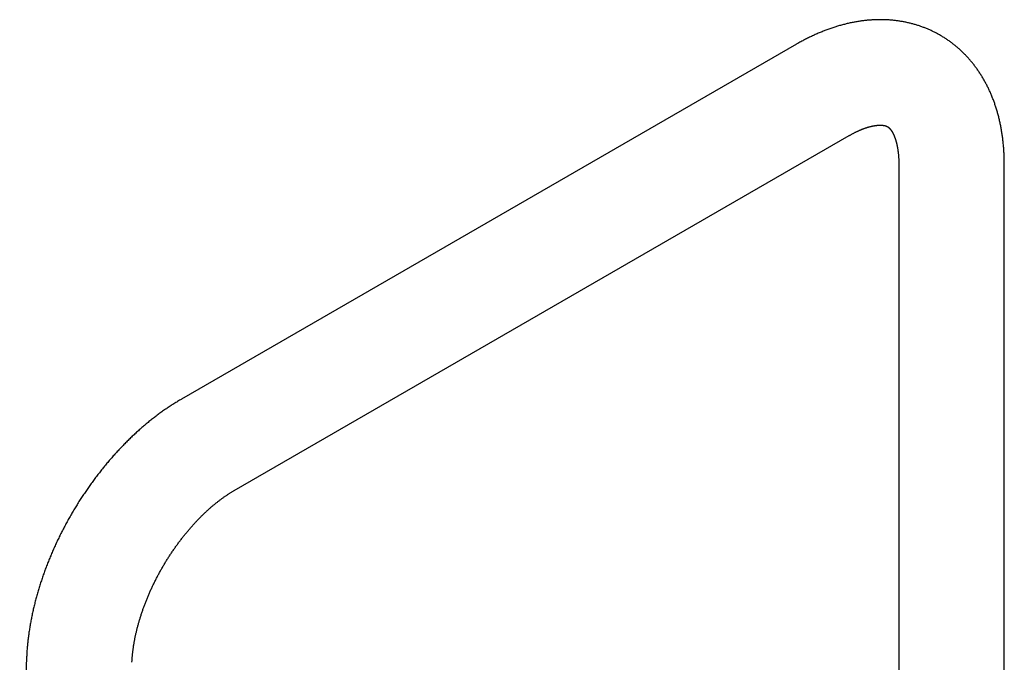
# Model space of a CAD drawing. Header units: millimetres. Extents: x 8 to 850, y 12 to 844.
# Tile 21 of 31: x 618 to 823, y 292 to 426. Entities that reach past the tile are written whole.
import ezdxf

# ---------------------------------------------------------------- set-up
doc = ezdxf.new("R2010")
doc.units = ezdxf.units.MM

msp = doc.modelspace()

# ---------------------------------------------------------------- linework, layer by layer
at = {"color": 7, "linetype": 'Continuous', "lineweight": 30}
for p, q in [((779.98, 420.65), (651.77, 346.64)), ((662.77, 327.58), (790.98, 401.6)), ((801.35, 395.61), (801.35, 264.18)), ((823.35, 264.18), (823.35, 395.61)), ((619.44, 292.7), (618.01, 260.24))]:
    msp.add_line(p, q, dxfattribs=at)
for points, knots in [([(823.35, 395.61), (823.35, 395.69), (823.35, 395.93), (823.34, 396.32), (823.33, 396.78), (823.32, 397.23), (823.3, 397.69), (823.28, 398.14), (823.25, 398.59), (823.22, 399.04), (823.18, 399.49), (823.14, 399.93), (823.09, 400.38), (823.04, 400.82), (822.98, 401.26), (822.92, 401.69), (822.86, 402.13), (822.79, 402.56), (822.72, 402.99), (822.64, 403.41), (822.55, 403.84), (822.47, 404.26), (822.37, 404.68), (822.28, 405.09), (822.17, 405.5), (822.07, 405.91), (821.96, 406.32), (821.84, 406.72), (821.72, 407.12), (821.6, 407.52), (821.47, 407.91), (821.34, 408.3), (821.2, 408.68), (821.06, 409.06), (820.91, 409.44), (820.76, 409.82), (820.61, 410.19), (820.45, 410.55), (820.28, 410.92), (820.12, 411.28), (819.95, 411.63), (819.77, 411.99), (819.59, 412.33), (819.41, 412.68), (819.22, 413.02), (819.03, 413.35), (818.84, 413.68), (818.64, 414.01), (818.44, 414.34), (818.23, 414.66), (818.02, 414.97), (817.81, 415.28), (817.59, 415.59), (817.37, 415.89), (817.14, 416.19), (816.92, 416.48), (816.68, 416.77), (816.45, 417.06), (816.21, 417.34), (815.97, 417.62), (815.72, 417.89), (815.48, 418.16), (815.22, 418.42), (814.97, 418.68), (814.71, 418.94), (814.45, 419.19), (814.18, 419.44), (813.92, 419.68), (813.65, 419.92), (813.37, 420.15), (813.09, 420.38), (812.81, 420.6), (812.53, 420.82), (812.25, 421.04), (811.96, 421.25), (811.67, 421.46), (811.37, 421.66), (811.07, 421.86), (810.77, 422.05), (810.47, 422.24), (810.17, 422.42), (809.86, 422.6), (809.55, 422.77), (809.23, 422.94), (808.92, 423.1), (808.6, 423.26), (808.28, 423.42), (807.96, 423.57), (807.63, 423.72), (807.3, 423.86), (806.97, 423.99), (806.64, 424.12), (806.31, 424.25), (805.97, 424.37), (805.63, 424.49), (805.29, 424.6), (804.94, 424.71), (804.6, 424.81), (804.25, 424.9), (803.9, 425), (803.55, 425.08), (803.2, 425.16), (802.84, 425.24), (802.48, 425.31), (802.12, 425.38), (801.76, 425.44), (801.4, 425.5), (801.03, 425.55), (800.67, 425.6), (800.3, 425.64), (799.93, 425.67), (799.55, 425.71), (799.18, 425.73), (798.8, 425.75), (798.43, 425.77), (798.05, 425.78), (797.67, 425.78), (797.29, 425.78), (796.9, 425.78), (796.52, 425.77), (796.13, 425.75), (795.74, 425.73), (795.36, 425.7), (794.97, 425.67), (794.57, 425.63), (794.18, 425.59), (793.79, 425.54), (793.39, 425.49), (793, 425.43), (792.6, 425.37), (792.2, 425.3), (791.8, 425.22), (791.4, 425.14), (791, 425.05), (790.6, 424.96), (790.2, 424.86), (789.8, 424.76), (789.39, 424.65), (788.99, 424.54), (788.58, 424.42), (788.18, 424.3), (787.77, 424.17), (787.37, 424.03), (786.96, 423.89), (786.56, 423.75), (786.15, 423.6), (785.75, 423.44), (785.34, 423.28), (784.94, 423.11), (784.53, 422.94), (784.12, 422.76), (783.72, 422.58), (783.32, 422.4), (782.91, 422.2), (782.51, 422.01), (782.11, 421.8), (781.7, 421.6), (781.3, 421.39), (780.9, 421.17), (780.5, 420.95), (780.19, 420.77), (780.02, 420.67), (779.98, 420.65)], [0, 0, 0, 0, 0.003748, 0.010564, 0.017381, 0.024196, 0.031008, 0.037816, 0.044621, 0.051422, 0.058217, 0.065007, 0.07179, 0.078566, 0.085334, 0.092093, 0.098843, 0.105583, 0.112313, 0.119031, 0.125736, 0.132429, 0.139108, 0.145773, 0.152422, 0.159056, 0.165674, 0.172275, 0.178859, 0.185424, 0.191972, 0.1985, 0.205009, 0.211498, 0.217968, 0.224417, 0.230846, 0.237254, 0.243641, 0.250007, 0.256353, 0.262677, 0.268981, 0.275263, 0.281525, 0.287766, 0.293987, 0.300188, 0.306369, 0.31253, 0.318672, 0.324795, 0.330899, 0.336985, 0.343054, 0.349105, 0.35514, 0.361158, 0.36716, 0.373148, 0.37912, 0.385079, 0.391024, 0.396956, 0.402876, 0.408784, 0.414681, 0.420567, 0.426444, 0.432311, 0.438169, 0.44402, 0.449864, 0.4557, 0.461531, 0.467356, 0.473177, 0.478994, 0.484807, 0.490618, 0.496426, 0.502234, 0.50804, 0.513847, 0.519653, 0.525461, 0.531271, 0.537083, 0.542898, 0.548717, 0.554541, 0.560369, 0.566203, 0.572044, 0.577892, 0.583747, 0.589611, 0.595483, 0.601366, 0.607258, 0.613161, 0.619076, 0.625003, 0.630943, 0.636896, 0.642862, 0.648843, 0.654839, 0.66085, 0.666878, 0.672921, 0.678982, 0.68506, 0.691156, 0.69727, 0.703402, 0.709554, 0.715724, 0.721915, 0.728125, 0.734355, 0.740605, 0.746876, 0.753167, 0.759479, 0.765811, 0.772164, 0.778537, 0.784931, 0.791346, 0.79778, 0.804234, 0.810708, 0.817201, 0.823713, 0.830244, 0.836792, 0.843359, 0.849943, 0.856543, 0.863159, 0.869791, 0.876437, 0.883098, 0.889772, 0.896459, 0.903159, 0.909869, 0.916591, 0.923322, 0.930063, 0.936812, 0.94357, 0.950334, 0.957105, 0.963882, 0.970665, 0.977452, 0.984243, 0.991037, 0.997834, 1, 1, 1, 1]), ([(790.98, 401.6), (791.01, 401.62), (791.13, 401.68), (791.31, 401.79), (791.53, 401.91), (791.74, 402.02), (791.95, 402.13), (792.17, 402.24), (792.37, 402.34), (792.58, 402.44), (792.78, 402.54), (792.98, 402.63), (793.18, 402.71), (793.38, 402.8), (793.57, 402.88), (793.76, 402.95), (793.95, 403.02), (794.13, 403.09), (794.32, 403.16), (794.49, 403.22), (794.67, 403.28), (794.84, 403.33), (795.01, 403.38), (795.18, 403.43), (795.34, 403.47), (795.5, 403.51), (795.66, 403.55), (795.81, 403.58), (795.96, 403.62), (796.11, 403.64), (796.25, 403.67), (796.39, 403.69), (796.53, 403.71), (796.66, 403.73), (796.79, 403.74), (796.91, 403.76), (797.03, 403.77), (797.15, 403.77), (797.26, 403.78), (797.37, 403.78), (797.48, 403.78), (797.59, 403.78), (797.68, 403.78), (797.78, 403.78), (797.87, 403.77), (797.96, 403.76), (798.05, 403.75), (798.13, 403.74), (798.21, 403.73), (798.29, 403.72), (798.36, 403.7), (798.43, 403.69), (798.5, 403.67), (798.56, 403.65), (798.62, 403.63), (798.69, 403.61), (798.75, 403.59), (798.81, 403.56), (798.87, 403.53), (798.94, 403.5), (799, 403.46), (799.07, 403.42), (799.13, 403.38), (799.18, 403.34), (799.23, 403.3), (799.28, 403.25), (799.33, 403.21), (799.38, 403.16), (799.43, 403.11), (799.48, 403.05), (799.53, 402.99), (799.59, 402.93), (799.64, 402.86), (799.69, 402.79), (799.74, 402.72), (799.8, 402.64), (799.85, 402.56), (799.9, 402.48), (799.96, 402.39), (800.01, 402.3), (800.06, 402.2), (800.12, 402.1), (800.17, 401.99), (800.22, 401.89), (800.28, 401.77), (800.33, 401.65), (800.38, 401.53), (800.43, 401.4), (800.48, 401.27), (800.53, 401.14), (800.58, 401), (800.63, 400.85), (800.68, 400.71), (800.72, 400.55), (800.77, 400.39), (800.81, 400.23), (800.86, 400.07), (800.9, 399.9), (800.94, 399.72), (800.98, 399.54), (801.01, 399.36), (801.05, 399.17), (801.08, 398.98), (801.12, 398.78), (801.15, 398.58), (801.17, 398.37), (801.2, 398.16), (801.23, 397.95), (801.25, 397.73), (801.27, 397.51), (801.29, 397.28), (801.3, 397.05), (801.32, 396.82), (801.33, 396.58), (801.34, 396.34), (801.34, 396.09), (801.35, 395.85), (801.35, 395.68), (801.35, 395.61)], [0, 0, 0, 0, 0.003984, 0.011539, 0.019085, 0.026621, 0.034149, 0.041669, 0.049181, 0.056686, 0.064185, 0.071677, 0.079164, 0.086647, 0.094126, 0.101602, 0.109077, 0.116551, 0.124025, 0.131501, 0.138979, 0.146462, 0.153951, 0.161447, 0.168952, 0.176469, 0.183999, 0.191545, 0.19911, 0.206696, 0.214306, 0.221944, 0.229613, 0.237316, 0.245058, 0.252845, 0.26068, 0.268569, 0.276518, 0.284534, 0.292625, 0.300799, 0.309065, 0.317433, 0.325917, 0.334528, 0.343283, 0.352201, 0.361301, 0.370611, 0.380159, 0.389983, 0.400129, 0.410656, 0.421638, 0.433178, 0.445418, 0.458563, 0.472925, 0.489, 0.507503, 0.525045, 0.540115, 0.553623, 0.566015, 0.577573, 0.588486, 0.598881, 0.609877, 0.62039, 0.630495, 0.640262, 0.649746, 0.658986, 0.668016, 0.676864, 0.685551, 0.694098, 0.702519, 0.710829, 0.71904, 0.727162, 0.735206, 0.743178, 0.751087, 0.758939, 0.766741, 0.774497, 0.782213, 0.789892, 0.79754, 0.805159, 0.812754, 0.820326, 0.82788, 0.835418, 0.842942, 0.850454, 0.857957, 0.865452, 0.872941, 0.880426, 0.887909, 0.89539, 0.90287, 0.910352, 0.917835, 0.925321, 0.93281, 0.940305, 0.947804, 0.955309, 0.962821, 0.97034, 0.977867, 0.985402, 0.992946, 1, 1, 1, 1]), ([(651.77, 346.64), (651.69, 346.59), (651.49, 346.47), (651.15, 346.27), (650.75, 346.03), (650.36, 345.79), (649.97, 345.54), (649.57, 345.29), (649.18, 345.03), (648.79, 344.77), (648.4, 344.51), (648.02, 344.24), (647.63, 343.96), (647.24, 343.68), (646.86, 343.4), (646.48, 343.11), (646.1, 342.82), (645.72, 342.53), (645.34, 342.23), (644.97, 341.93), (644.6, 341.62), (644.22, 341.31), (643.85, 341), (643.49, 340.68), (643.12, 340.36), (642.75, 340.04), (642.39, 339.71), (642.03, 339.38), (641.67, 339.04), (641.31, 338.7), (640.96, 338.36), (640.61, 338.02), (640.26, 337.67), (639.91, 337.32), (639.56, 336.96), (639.21, 336.6), (638.87, 336.24), (638.53, 335.88), (638.19, 335.51), (637.86, 335.14), (637.52, 334.77), (637.19, 334.39), (636.86, 334.01), (636.53, 333.63), (636.21, 333.25), (635.89, 332.86), (635.57, 332.47), (635.25, 332.08), (634.93, 331.68), (634.62, 331.28), (634.31, 330.88), (634, 330.48), (633.7, 330.07), (633.39, 329.67), (633.09, 329.26), (632.79, 328.84), (632.5, 328.43), (632.21, 328.01), (631.92, 327.59), (631.63, 327.17), (631.35, 326.75), (631.06, 326.32), (630.78, 325.89), (630.51, 325.46), (630.23, 325.03), (629.96, 324.6), (629.7, 324.16), (629.43, 323.73), (629.17, 323.29), (628.91, 322.84), (628.65, 322.4), (628.4, 321.96), (628.15, 321.51), (627.9, 321.06), (627.66, 320.61), (627.42, 320.16), (627.18, 319.71), (626.94, 319.26), (626.71, 318.8), (626.48, 318.35), (626.26, 317.89), (626.03, 317.43), (625.82, 316.97), (625.6, 316.51), (625.39, 316.04), (625.18, 315.58), (624.97, 315.12), (624.77, 314.65), (624.57, 314.18), (624.37, 313.72), (624.18, 313.25), (623.99, 312.78), (623.81, 312.31), (623.62, 311.83), (623.44, 311.36), (623.27, 310.89), (623.1, 310.42), (622.93, 309.94), (622.76, 309.47), (622.6, 308.99), (622.45, 308.52), (622.29, 308.04), (622.14, 307.56), (622, 307.09), (621.85, 306.61), (621.71, 306.13), (621.58, 305.65), (621.45, 305.18), (621.32, 304.7), (621.2, 304.22), (621.08, 303.74), (620.96, 303.26), (620.85, 302.78), (620.74, 302.31), (620.64, 301.83), (620.54, 301.35), (620.44, 300.87), (620.35, 300.39), (620.26, 299.92), (620.18, 299.44), (620.1, 298.96), (620.02, 298.48), (619.95, 298.01), (619.88, 297.53), (619.82, 297.06), (619.76, 296.58), (619.71, 296.11), (619.66, 295.64), (619.61, 295.16), (619.57, 294.69), (619.53, 294.22), (619.5, 293.75), (619.47, 293.29), (619.46, 292.94), (619.45, 292.75), (619.44, 292.7)], [0, 0, 0, 0, 0.004226, 0.011904, 0.01958, 0.027258, 0.034936, 0.042614, 0.050292, 0.057968, 0.065644, 0.073317, 0.080989, 0.088659, 0.096326, 0.10399, 0.111651, 0.119309, 0.126964, 0.134615, 0.142263, 0.149906, 0.157546, 0.165182, 0.172814, 0.180442, 0.188065, 0.195685, 0.2033, 0.210911, 0.218518, 0.226121, 0.233719, 0.241314, 0.248904, 0.256491, 0.264073, 0.271652, 0.279227, 0.286798, 0.294365, 0.301929, 0.309489, 0.317046, 0.3246, 0.332151, 0.339698, 0.347243, 0.354784, 0.362323, 0.369859, 0.377393, 0.384924, 0.392453, 0.39998, 0.407505, 0.415028, 0.422549, 0.430069, 0.437586, 0.445103, 0.452618, 0.460132, 0.467646, 0.475158, 0.482669, 0.49018, 0.497691, 0.505201, 0.51271, 0.52022, 0.52773, 0.53524, 0.54275, 0.55026, 0.557772, 0.565283, 0.572796, 0.580309, 0.587824, 0.59534, 0.602857, 0.610375, 0.617895, 0.625417, 0.632941, 0.640466, 0.647994, 0.655524, 0.663056, 0.670591, 0.678128, 0.685668, 0.693211, 0.700757, 0.708306, 0.715858, 0.723413, 0.730972, 0.738534, 0.7461, 0.75367, 0.761243, 0.768821, 0.776402, 0.783987, 0.791577, 0.79917, 0.806768, 0.814371, 0.821977, 0.829588, 0.837204, 0.844824, 0.852448, 0.860077, 0.867711, 0.875349, 0.882991, 0.890638, 0.898289, 0.905944, 0.913604, 0.921267, 0.928935, 0.936606, 0.944281, 0.951959, 0.959641, 0.967325, 0.975012, 0.982702, 0.990394, 0.997674, 1, 1, 1, 1]), ([(641.42, 291.73), (641.42, 291.78), (641.43, 291.91), (641.44, 292.14), (641.46, 292.42), (641.48, 292.7), (641.51, 292.98), (641.53, 293.27), (641.56, 293.56), (641.59, 293.85), (641.63, 294.15), (641.67, 294.44), (641.71, 294.75), (641.75, 295.05), (641.8, 295.35), (641.85, 295.66), (641.91, 295.97), (641.96, 296.29), (642.02, 296.6), (642.09, 296.92), (642.15, 297.24), (642.22, 297.56), (642.3, 297.88), (642.37, 298.21), (642.45, 298.54), (642.54, 298.87), (642.62, 299.2), (642.71, 299.53), (642.8, 299.86), (642.9, 300.2), (643, 300.53), (643.1, 300.87), (643.21, 301.21), (643.32, 301.55), (643.43, 301.89), (643.54, 302.23), (643.66, 302.58), (643.78, 302.92), (643.9, 303.26), (644.03, 303.61), (644.16, 303.95), (644.3, 304.3), (644.43, 304.64), (644.57, 304.99), (644.71, 305.33), (644.86, 305.68), (645.01, 306.03), (645.16, 306.37), (645.31, 306.72), (645.47, 307.06), (645.63, 307.41), (645.79, 307.75), (645.96, 308.1), (646.13, 308.44), (646.3, 308.78), (646.47, 309.13), (646.65, 309.47), (646.83, 309.81), (647.01, 310.15), (647.19, 310.49), (647.38, 310.82), (647.57, 311.16), (647.76, 311.5), (647.95, 311.83), (648.15, 312.16), (648.35, 312.49), (648.55, 312.82), (648.75, 313.15), (648.96, 313.48), (649.16, 313.8), (649.37, 314.12), (649.58, 314.44), (649.8, 314.76), (650.01, 315.08), (650.23, 315.39), (650.45, 315.7), (650.67, 316.01), (650.89, 316.32), (651.11, 316.62), (651.34, 316.93), (651.56, 317.23), (651.79, 317.52), (652.02, 317.82), (652.25, 318.11), (652.48, 318.4), (652.72, 318.69), (652.95, 318.97), (653.19, 319.25), (653.42, 319.53), (653.66, 319.8), (653.9, 320.08), (654.14, 320.34), (654.38, 320.61), (654.62, 320.87), (654.86, 321.13), (655.1, 321.38), (655.34, 321.64), (655.59, 321.88), (655.83, 322.13), (656.07, 322.37), (656.32, 322.61), (656.56, 322.84), (656.8, 323.07), (657.05, 323.3), (657.29, 323.52), (657.54, 323.74), (657.78, 323.96), (658.02, 324.17), (658.27, 324.38), (658.51, 324.58), (658.75, 324.78), (658.99, 324.97), (659.23, 325.17), (659.47, 325.35), (659.71, 325.54), (659.95, 325.72), (660.19, 325.89), (660.42, 326.06), (660.66, 326.23), (660.89, 326.4), (661.13, 326.55), (661.36, 326.71), (661.59, 326.86), (661.82, 327.01), (662.05, 327.15), (662.27, 327.29), (662.49, 327.42), (662.66, 327.52), (662.75, 327.57), (662.77, 327.58)], [0, 0, 0, 0, 0.004046, 0.011749, 0.019461, 0.027183, 0.034916, 0.042661, 0.050416, 0.058182, 0.065959, 0.073747, 0.081546, 0.089356, 0.097176, 0.105007, 0.112849, 0.120701, 0.128563, 0.136436, 0.144318, 0.15221, 0.160112, 0.168024, 0.175945, 0.183875, 0.191814, 0.199762, 0.207718, 0.215683, 0.223656, 0.231636, 0.239625, 0.247621, 0.255624, 0.263634, 0.271651, 0.279675, 0.287705, 0.295741, 0.303783, 0.31183, 0.319883, 0.327941, 0.336004, 0.344072, 0.352143, 0.36022, 0.3683, 0.376383, 0.38447, 0.392561, 0.400654, 0.40875, 0.416848, 0.424949, 0.433051, 0.441156, 0.449261, 0.457368, 0.465476, 0.473584, 0.481693, 0.489802, 0.497911, 0.50602, 0.514128, 0.522235, 0.530341, 0.538446, 0.546549, 0.55465, 0.562749, 0.570846, 0.57894, 0.587031, 0.595119, 0.603204, 0.611285, 0.619362, 0.627436, 0.635505, 0.643569, 0.651628, 0.659683, 0.667732, 0.675776, 0.683813, 0.691845, 0.699871, 0.70789, 0.715902, 0.723907, 0.731906, 0.739896, 0.747879, 0.755855, 0.763822, 0.771781, 0.779731, 0.787673, 0.795605, 0.803529, 0.811443, 0.819348, 0.827244, 0.835129, 0.843004, 0.85087, 0.858725, 0.866569, 0.874403, 0.882227, 0.89004, 0.897841, 0.905632, 0.913412, 0.921181, 0.928939, 0.936686, 0.944422, 0.952147, 0.959862, 0.967565, 0.975257, 0.982939, 0.990611, 0.997865, 1, 1, 1, 1])]:
    msp.add_open_spline(points, degree=3, knots=knots, dxfattribs=at)

doc.saveas('drawing.dxf')
